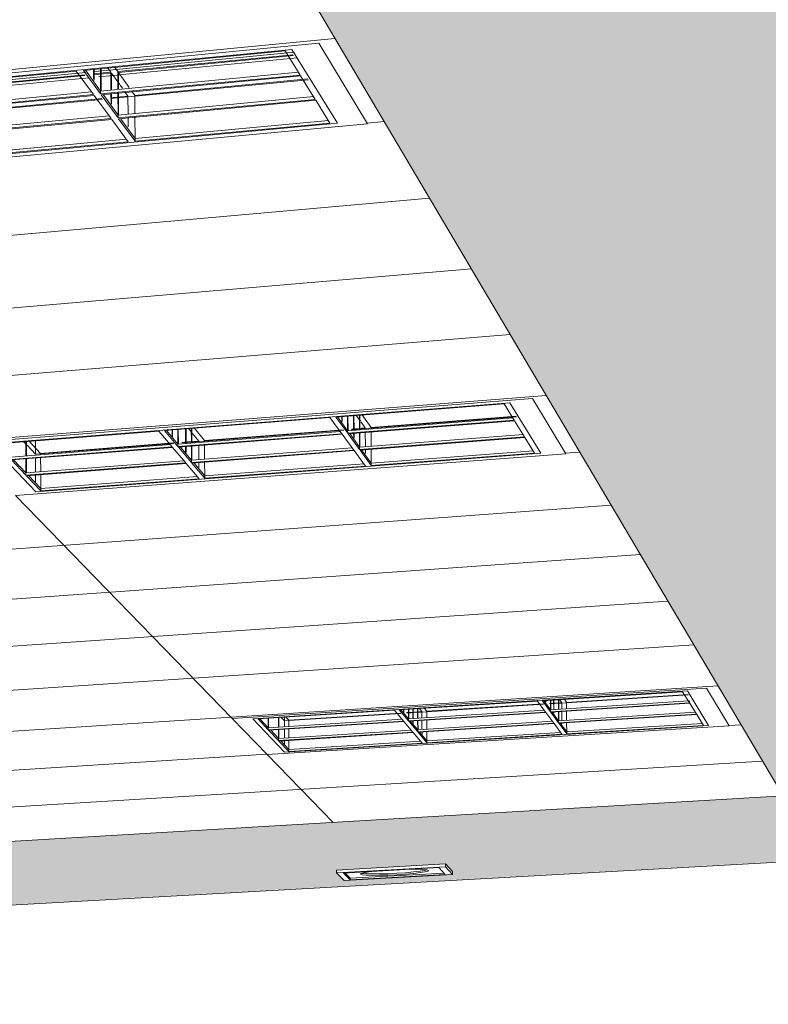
# Model space of a CAD drawing. Header units: metres. Extents: x -32 to 90, y -28 to 32.
# Tile 144 of 148: x 90.08933 to 90.09146, y 1.78022 to 1.78302. Entities that reach past the tile are written whole.
import ezdxf

# ---------------------------------------------------------------- set-up
doc = ezdxf.new("R2010")
doc.units = ezdxf.units.M
for name, color, linetype, lineweight in [('A-CLNG', 13, 'Continuous', 18), ('A-CLNG-PATT', 13, 'Continuous', 35), ('E-LITE-EQPM', 33, 'Continuous', 18)]:
    doc.layers.add(name, color=color, linetype=linetype, lineweight=lineweight)

# ---------------------------------------------------------------- blocks, each defined once
blk = doc.blocks.new('FP_62-3-RESTAURANTE- ÁREA DE REFEIÇÃO AMPLIADA')
at = {"layer": 'A-CLNG-PATT', "lineweight": 18}
for p, q in [((3.3265837, 1.7818587), (3.338039, 1.7829675)), ((3.3381304, 1.7827266), (3.3381789, 1.7827311)), ((3.3275488, 1.7815591), (3.3383076, 1.7825134)), ((3.3279858, 1.7814235), (3.3384265, 1.7823124)), ((3.3283961, 1.7812962), (3.3385367, 1.7821262)), ((3.3287821, 1.7811764), (3.338639, 1.7819532)), ((3.3386937, 1.781789), (3.3387343, 1.7817921)), ((3.3371311, 1.7816687), (3.3377466, 1.7810351)), ((3.3294892, 1.7809569), (3.3388233, 1.7816417)), ((3.3298139, 1.7808562), (3.3389066, 1.7815009)), ((3.3301214, 1.7807607), (3.3389847, 1.7813688)), ((3.330413, 1.7806702), (3.3390581, 1.7812448)), ((3.3306899, 1.7805843), (3.3391272, 1.781128)), ((3.3391584, 1.7810157), (3.3391923, 1.7810178)), ((3.3309533, 1.7805026), (3.3378451, 1.7809336)), ((3.331204, 1.7804247), (3.3392539, 1.7809138)), ((3.3378461, 1.7809326), (3.3380334, 1.7807398))]:
    blk.add_line(p, q, dxfattribs=at)

msp = doc.modelspace()

# ---------------------------------------------------------------- hatches: boundary and pattern name
at = {"layer": 'A-CLNG-PATT'}
h = msp.add_hatch(color=256, dxfattribs=at)
h.paths.add_polyline_path([(90.0762221, 1.7791209), (90.0762152, 1.7792668), (90.076169, 1.7792688), (90.0761683, 1.7792696), (90.076177, 1.7792713), (90.0762167, 1.7792737), (90.0762161, 1.7792897), (90.0760226, 1.7792809), (90.0760282, 1.7791588), (90.0760849, 1.779156), (90.076085, 1.7791536), (90.0760274, 1.7791448), (90.0760294, 1.7791229), (90.0762141, 1.779121)], flags=0)
h.paths.add_polyline_path([(90.076026, 1.7791229), (90.0760232, 1.7791448), (90.0759953, 1.7791448), (90.0759973, 1.7791232), (90.0760259, 1.7791229)], flags=0)
h.paths.add_polyline_path([(90.0759939, 1.7791232), (90.0759916, 1.7791453), (90.0759636, 1.7791448), (90.0759657, 1.7791235), (90.0759938, 1.7791232)], flags=0)
h.paths.add_polyline_path([(90.0759622, 1.7791235), (90.07596, 1.7791457), (90.0759439, 1.7791448), (90.0759407, 1.7791237), (90.0759621, 1.7791235)], flags=0)
h.paths.add_polyline_path([(90.075936, 1.7791238), (90.0759399, 1.779146), (90.0758894, 1.7791471), (90.0758893, 1.7791511), (90.0759445, 1.7791599), (90.0759587, 1.7792257), (90.0759556, 1.7792779), (90.0753749, 1.7792516), (90.0753799, 1.7791294), (90.0759332, 1.7791238)], flags=0)
h.paths.add_polyline_path([(90.0753766, 1.7791294), (90.0753714, 1.7792515), (90.0753404, 1.7792501), (90.0753453, 1.7791297), (90.0753765, 1.7791294)], flags=0)
h.paths.add_polyline_path([(90.075342, 1.7791298), (90.0753369, 1.7792499), (90.075309, 1.7792487), (90.0753138, 1.7791301), (90.0753419, 1.7791298)], flags=0)
h.paths.add_polyline_path([(90.0753105, 1.7791301), (90.0753055, 1.7792485), (90.0752922, 1.7792458), (90.0752695, 1.7791494), (90.075268, 1.7791305), (90.0753104, 1.7791301)], flags=0)
h.paths.add_polyline_path([(90.0752626, 1.7791306), (90.0752809, 1.7792134), (90.0752881, 1.7792477), (90.0742851, 1.7792026), (90.0738276, 1.7792487), (90.0738313, 1.7791752), (90.0738717, 1.7791812), (90.0740043, 1.7791783), (90.0740033, 1.7791747), (90.0739431, 1.779166), (90.0738296, 1.7791659), (90.0738309, 1.779145), (90.075261, 1.7791306)], flags=0)
h.paths.add_polyline_path([(90.0738277, 1.779145), (90.0738258, 1.7791676), (90.0738143, 1.7791685), (90.0738147, 1.7791724), (90.073827, 1.7791764), (90.0738239, 1.7792491), (90.0737868, 1.7792529), (90.0737901, 1.7791454), (90.0738275, 1.779145)], flags=0)
h.paths.add_polyline_path([(90.0737869, 1.7791454), (90.0737831, 1.7792532), (90.073756, 1.779256), (90.0737594, 1.7791457), (90.0737867, 1.7791454)], flags=0)
h.paths.add_polyline_path([(90.0737562, 1.7791457), (90.0737524, 1.7792563), (90.073693, 1.779262), (90.0736828, 1.7791937), (90.0736814, 1.7791465), (90.0737561, 1.7791457)], flags=0)
h.paths.add_polyline_path([(90.073676, 1.7791466), (90.0736763, 1.7791623), (90.0736795, 1.7791959), (90.0736873, 1.7792629), (90.0733454, 1.7792974), (90.0733485, 1.7791498), (90.0736759, 1.7791466)], flags=0)
h.paths.add_polyline_path([(90.0760216, 1.7791504), (90.076025, 1.7791526), (90.0760235, 1.7791532), (90.0760224, 1.779151), (90.0760217, 1.7791505)], flags=0)
h.paths.add_polyline_path([(90.0759576, 1.7791508), (90.0759563, 1.779152), (90.0759553, 1.7791508)], flags=0)
h.paths.add_polyline_path([(90.0760271, 1.7791512), (90.0760302, 1.7791537), (90.0760271, 1.7791517), (90.0760271, 1.7791514)], flags=0)
h.paths.add_polyline_path([(90.0759423, 1.7791512), (90.0759408, 1.7791526), (90.0759415, 1.7791514)], flags=0)
h.paths.add_polyline_path([(90.0749931, 1.7791553), (90.0748575, 1.7791576), (90.0748574, 1.7791616), (90.0749257, 1.7791704), (90.0750503, 1.7791667), (90.0750492, 1.779164), (90.0749966, 1.7791559)], flags=0)
h.paths.add_polyline_path([(90.0760248, 1.7791589), (90.0760192, 1.7792808), (90.0759906, 1.7792795), (90.0759961, 1.7791593), (90.0760247, 1.7791589)], flags=0)
h.paths.add_polyline_path([(90.0759926, 1.7791593), (90.0759872, 1.7792793), (90.0759755, 1.7792777), (90.0759614, 1.7792085), (90.0759645, 1.7791597), (90.0759926, 1.7791593)], flags=0)
h.paths.add_polyline_path([(90.0759475, 1.7791595), (90.075961, 1.7791599), (90.0759581, 1.7792032), (90.0759476, 1.7791599)], flags=0)
h.paths.add_polyline_path([(90.0749255, 1.7791613), (90.0749244, 1.7791625), (90.0749193, 1.7791614)], flags=0)
h.paths.add_polyline_path([(90.0739382, 1.7791717), (90.0739526, 1.7791749), (90.0739462, 1.7791744), (90.0739462, 1.7791744), (90.0739382, 1.7791717)], flags=0)
h.paths.add_polyline_path([(90.0738735, 1.7791721), (90.0738719, 1.7791736), (90.0738719, 1.7791721)], flags=0)
h.paths.add_polyline_path([(90.0687592, 1.7792012), (90.0702179, 1.7792768), (90.0702158, 1.7793274), (90.0690687, 1.7792664), (90.062775, 1.7797824), (90.0627724, 1.7797007), (90.0682171, 1.7792687), (90.0681843, 1.7792664), (90.0680632, 1.7792086), (90.0686687, 1.7792022)], flags=0)
h.paths.add_polyline_path([(90.0742928, 1.7792027), (90.0742928, 1.7792027), (90.0746553, 1.7792157)], flags=0)
h.paths.add_polyline_path([(90.0759608, 1.7792271), (90.0759728, 1.7792787), (90.0759591, 1.7792781), (90.0759605, 1.7792345)], flags=0)
h.paths.add_polyline_path([(90.0676226, 1.7841767), (90.0676291, 1.7841745), (90.0676592, 1.784164), (90.0676152, 1.7841555), (90.0676218, 1.7841745)], flags=0)
h.paths.add_polyline_path([(90.0670461, 1.7820176), (90.0670217, 1.782024), (90.0670499, 1.7820277), (90.0670465, 1.7820187)], flags=0)
h.paths.add_polyline_path([(90.0738675, 1.7807944), (90.0738561, 1.7807979), (90.0738811, 1.7808), (90.0738689, 1.780795)], flags=0)
h.paths.add_polyline_path([(90.0806436, 1.7807081), (90.0806545, 1.7807052), (90.0806375, 1.7807061), (90.0806434, 1.780708)], flags=0)
h.paths.add_polyline_path([(90.0784705, 1.7797032), (90.0796536, 1.7797645), (90.079651, 1.7798138), (90.0796012, 1.779813), (90.0795392, 1.7798257), (90.0795389, 1.7798303), (90.0796497, 1.779837), (90.0796394, 1.7800317), (90.079549, 1.7800497), (90.0811108, 1.78014), (90.0814357, 1.780065), (90.0944181, 1.7807934), (90.0944041, 1.7809086), (90.0930034, 1.7808276), (90.0930354, 1.7808263), (90.0929389, 1.7808208), (90.0929093, 1.7809789), (90.0930028, 1.7808276), (90.091475, 1.7898605), (90.0861505, 1.7898605), (90.091501, 1.7808153), (90.0836317, 1.7803506), (90.0529891, 1.7898605), (90.0492314, 1.7898605), (90.0487053, 1.7845891), (90.0579768, 1.7830747), (90.0580085, 1.7836382), (90.0530206, 1.7845326), (90.0589096, 1.7864978), (90.0676226, 1.7841767), (90.0628847, 1.7832761), (90.0628533, 1.7822781), (90.0702076, 1.7810769), (90.0702041, 1.7814513), (90.0670461, 1.7820176), (90.0728379, 1.7827874), (90.0763095, 1.7818626), (90.0732972, 1.7815548), (90.0733183, 1.7805688), (90.0761872, 1.7801002), (90.0761767, 1.780396), (90.0761138, 1.7803916), (90.0738746, 1.780795), (90.078787, 1.7812026), (90.0806434, 1.780708), (90.0784306, 1.7805535), (90.0784695, 1.7797236)], flags=0)
h.paths.add_polyline_path([(90.0796104, 1.7798228), (90.0796083, 1.7798255), (90.0796084, 1.7798235), (90.0796104, 1.7798228)], flags=0)
h.paths.add_polyline_path([(90.0790449, 1.7799146), (90.0789694, 1.7799284), (90.0789691, 1.7799347), (90.0791778, 1.7799443), (90.0792441, 1.7799319), (90.0792444, 1.7799257), (90.0790526, 1.779915)], flags=0)
h.paths.add_polyline_path([(90.0790444, 1.7799267), (90.0790421, 1.7799296), (90.0790416, 1.7799276), (90.0790444, 1.7799267)], flags=0)
h.paths.add_polyline_path([(90.0791676, 1.7799296), (90.0791726, 1.7799326), (90.0791674, 1.7799321), (90.0791675, 1.7799298)], flags=0)
h.paths.add_polyline_path([(90.0578091, 1.7800944), (90.0578144, 1.7801891), (90.0483437, 1.7809655), (90.0483318, 1.7808462), (90.0577906, 1.7800959)], flags=0)
h.paths.add_polyline_path([(90.081795, 1.7800995), (90.0817295, 1.7801152), (90.081729, 1.7801219), (90.0819568, 1.7801345), (90.0820203, 1.7801188), (90.0820207, 1.7801121), (90.081805, 1.7801)], flags=0)
h.paths.add_polyline_path([(90.0818044, 1.780113), (90.0818022, 1.780115), (90.081803, 1.7801137), (90.0818043, 1.7801131)], flags=0)
h.paths.add_polyline_path([(90.0819464, 1.780118), (90.0819463, 1.7801207), (90.0819463, 1.7801184), (90.0819463, 1.7801181)], flags=0)
h.paths.add_polyline_path([(90.0830324, 1.780169), (90.0829722, 1.7801871), (90.0829719, 1.7801925), (90.0832099, 1.780206), (90.0832689, 1.7801892), (90.0832694, 1.7801824), (90.0830435, 1.7801697)], flags=0)
h.paths.add_polyline_path([(90.0830466, 1.7801832), (90.0830443, 1.7801847), (90.0830463, 1.7801834), (90.0830466, 1.7801832)], flags=0)
h.paths.add_polyline_path([(90.0831943, 1.7801884), (90.0831958, 1.7801911), (90.0831942, 1.7801901), (90.0831943, 1.7801885)], flags=0)
h.paths.add_polyline_path([(90.0843319, 1.7802421), (90.0842778, 1.780261), (90.0842774, 1.7802666), (90.0845276, 1.7802808), (90.0845804, 1.7802631), (90.0845809, 1.7802561), (90.0843442, 1.7802428)], flags=0)
h.paths.add_polyline_path([(90.0845052, 1.7802624), (90.0845073, 1.7802658), (90.084505, 1.7802641), (90.0845052, 1.7802625)], flags=0)
h.paths.add_polyline_path([(90.0793279, 1.7802769), (90.0792436, 1.7802968), (90.0792433, 1.7803019), (90.0794724, 1.7803164), (90.0795557, 1.7802984), (90.079556, 1.7802913), (90.0793369, 1.7802775)], flags=0)
h.paths.add_polyline_path([(90.0793284, 1.7802921), (90.0793281, 1.780295), (90.0793249, 1.7802933), (90.0793284, 1.7802921)], flags=0)
h.paths.add_polyline_path([(90.0856983, 1.780319), (90.0856509, 1.7803388), (90.0856505, 1.7803445), (90.0859138, 1.7803594), (90.0859598, 1.7803391), (90.0859603, 1.7803337), (90.0857118, 1.7803197)], flags=0)
h.paths.add_polyline_path([(90.0858839, 1.7803402), (90.0858877, 1.7803437), (90.0858836, 1.7803433), (90.0858838, 1.7803403)], flags=0)
h.paths.add_polyline_path([(90.0761229, 1.780389), (90.0761138, 1.7803916), (90.0761298, 1.7803894)], flags=0)
h.paths.add_polyline_path([(90.08117, 1.7803926), (90.0810937, 1.780414), (90.0810934, 1.7804192), (90.0813406, 1.7804349), (90.0814157, 1.780414), (90.081416, 1.7804081), (90.0811807, 1.7803933)], flags=0)
h.paths.add_polyline_path([(90.0871368, 1.7803999), (90.087097, 1.7804207), (90.0870965, 1.7804266), (90.0873746, 1.780442), (90.0874122, 1.7804228), (90.0874129, 1.7804154), (90.0871516, 1.7804007)], flags=0)
h.paths.add_polyline_path([(90.0811779, 1.7804088), (90.0811757, 1.7804119), (90.0811758, 1.7804098), (90.0811779, 1.7804088)], flags=0)
h.paths.add_polyline_path([(90.0886533, 1.7804851), (90.088622, 1.7805071), (90.0886214, 1.7805131), (90.0889143, 1.7805297), (90.0889438, 1.7805091), (90.0889446, 1.7805015), (90.0886696, 1.7804861)], flags=0)
h.paths.add_polyline_path([(90.0902544, 1.7805752), (90.0902324, 1.7805995), (90.0902319, 1.7806045), (90.0905415, 1.780622), (90.0905613, 1.7806003), (90.0905622, 1.7805925), (90.0902723, 1.7805762)], flags=0)
h.paths.add_polyline_path([(90.0919473, 1.7806704), (90.091936, 1.7806949), (90.0919353, 1.7807012), (90.0922637, 1.7807182), (90.092273, 1.7806887), (90.091967, 1.7806715)], flags=0)
h.paths.add_polyline_path([(90.0920066, 1.7806875), (90.0920046, 1.780691), (90.0920028, 1.780689), (90.0920066, 1.7806875)], flags=0)
h.paths.add_polyline_path([(90.0922038, 1.7806987), (90.092206, 1.7807009), (90.0922036, 1.7807004), (90.0922037, 1.7806992)], flags=0)
h.paths.add_polyline_path([(90.0937401, 1.7807712), (90.0937395, 1.780792), (90.0937413, 1.7808037), (90.0940877, 1.7808228), (90.0940876, 1.7808068), (90.0940854, 1.7807906), (90.0937438, 1.7807714)], flags=0)
h.paths.add_polyline_path([(90.0938083, 1.7807893), (90.0938061, 1.7807918), (90.0938049, 1.7807909), (90.0938082, 1.7807893)], flags=0)
h.paths.add_polyline_path([(90.0940173, 1.7808011), (90.0940193, 1.7808042), (90.094017, 1.7808039), (90.0940172, 1.7808018)], flags=0)
h.paths.add_polyline_path([(90.078787, 1.7812026), (90.0787358, 1.7812033), (90.0787729, 1.7812064)], flags=0)
h.paths.add_polyline_path([(90.0748652, 1.7812214), (90.0747199, 1.7812522), (90.0747197, 1.7812615), (90.074993, 1.7812867), (90.075137, 1.7812555), (90.0751373, 1.7812462), (90.0748688, 1.7812218)], flags=0)
h.paths.add_polyline_path([(90.0748347, 1.7812488), (90.0748326, 1.7812522), (90.0748332, 1.7812507), (90.0748347, 1.7812488)], flags=0)
h.paths.add_polyline_path([(90.0737543, 1.7812822), (90.0737543, 1.7812822), (90.0742408, 1.7812822)], flags=0)
h.paths.add_polyline_path([(90.0770854, 1.7814232), (90.0769508, 1.7814572), (90.0769504, 1.7814669), (90.0772525, 1.7814947), (90.0773856, 1.7814603), (90.077386, 1.7814505), (90.0770958, 1.7814241)], flags=0)
h.paths.add_polyline_path([(90.0762871, 1.7818532), (90.0763097, 1.7818626), (90.0763231, 1.7818568), (90.0762875, 1.7818532)], flags=0)
h.paths.add_polyline_path([(90.0649699, 1.7824747), (90.064677, 1.7825281), (90.0646773, 1.7825403), (90.0649563, 1.782584), (90.0652476, 1.7825298), (90.0652474, 1.7825176), (90.0650085, 1.7824807)], flags=0)
h.paths.add_polyline_path([(90.0728379, 1.7827874), (90.0727766, 1.7827904), (90.0728042, 1.782794)], flags=0)
h.paths.add_polyline_path([(90.0672662, 1.7828298), (90.0669783, 1.7828907), (90.0669784, 1.7829037), (90.0672992, 1.7829532), (90.067583, 1.7828917), (90.0675829, 1.7828787), (90.067268, 1.78283)], flags=0)
h.paths.add_polyline_path([(90.0698977, 1.7832366), (90.0696194, 1.7833069), (90.0696194, 1.7833208), (90.0699859, 1.7833787), (90.0702223, 1.7833184), (90.0702223, 1.7833174), (90.0702625, 1.783307), (90.070262, 1.783293), (90.0699032, 1.7832375)], flags=0)

# ---------------------------------------------------------------- linework, layer by layer
at = {"layer": 'A-CLNG', "lineweight": 9}
for p, q in [((90.0861505, 1.7898605), (90.091501, 1.7808153)), ((90.0882526, 1.7827677), (90.0901824, 1.7829542)), ((90.0901824, 1.7829542), (90.0903205, 1.7827244)), ((90.0903205, 1.7827244), (90.0884617, 1.7825524)), ((90.0891758, 1.7818172), (90.0907893, 1.7819442)), ((90.0907893, 1.7819442), (90.0908835, 1.7817875)), ((90.0908835, 1.7817875), (90.08932, 1.7816687)), ((90.0899354, 1.7810351), (90.0912834, 1.7811218)), ((90.0912834, 1.7811218), (90.0913479, 1.7810147)), ((90.090035, 1.7809326), (90.0899354, 1.7810351)), ((90.0913479, 1.7810147), (90.090035, 1.7809326)), ((90.091501, 1.7808153), (90.0836318, 1.7803506)), ((90.0814357, 1.780065), (90.0944184, 1.7807914))]:
    msp.add_line(p, q, dxfattribs=at)
at = {"layer": 'E-LITE-EQPM', "lineweight": 9}
for p, q in [((90.0901824, 1.7829542), (90.0882526, 1.7827677)), ((90.0903205, 1.7827244), (90.0901824, 1.7829542)), ((90.0901056, 1.7829362), (90.0883394, 1.7827658)), ((90.0883394, 1.7827658), (90.0901056, 1.7829362)), ((90.0901056, 1.7829362), (90.0883394, 1.7827658)), ((90.0895134, 1.7828765), (90.0900864, 1.7829318)), ((90.0901134, 1.782928), (90.0896154, 1.7828801)), ((90.0900864, 1.7829318), (90.0901289, 1.7828633)), ((90.090235, 1.7827262), (90.0901056, 1.7829362)), ((90.0901056, 1.7829362), (90.090235, 1.7827262)), ((90.090235, 1.7827262), (90.0901056, 1.7829362)), ((90.0896111, 1.7828732), (90.0901084, 1.7829211)), ((90.0901099, 1.7829187), (90.0896128, 1.7828709)), ((90.0896246, 1.7828647), (90.0901212, 1.7829124)), ((90.0889315, 1.7828204), (90.0894931, 1.7828745)), ((90.0895202, 1.7828709), (90.0890457, 1.7828252)), ((90.0894931, 1.7828745), (90.0895422, 1.7828075)), ((90.0895622, 1.7828094), (90.0895134, 1.7828765)), ((90.0895189, 1.7828773), (90.0895622, 1.7828177)), ((90.0895622, 1.7828177), (90.0895189, 1.7828773)), ((90.089541, 1.7828665), (90.0895491, 1.7828673)), ((90.0895419, 1.7828806), (90.089542, 1.7828511)), ((90.0895438, 1.7828487), (90.0895436, 1.7828808)), ((90.0895563, 1.7828744), (90.0895452, 1.7828733)), ((90.0895491, 1.7828673), (90.0895692, 1.7828692)), ((90.0895764, 1.7828763), (90.0895563, 1.7828744)), ((90.0895619, 1.7828827), (90.0895622, 1.7828177)), ((90.0895622, 1.7828177), (90.0901248, 1.7828713)), ((90.0901248, 1.7828713), (90.0895622, 1.7828177)), ((90.0895639, 1.7828182), (90.0895637, 1.7828829)), ((90.0895706, 1.7828694), (90.0895913, 1.7828713)), ((90.0895916, 1.7828688), (90.0895709, 1.7828669)), ((90.0896154, 1.7828801), (90.0895778, 1.7828765)), ((90.0895913, 1.7828713), (90.0895812, 1.7828855)), ((90.0895913, 1.7828713), (90.0895915, 1.7828217)), ((90.0896163, 1.7828364), (90.089593, 1.782869)), ((90.0895932, 1.7828219), (90.089593, 1.782869)), ((90.089601, 1.7828875), (90.0896111, 1.7828732)), ((90.0896111, 1.7828732), (90.0896113, 1.7828236)), ((90.0896128, 1.7828709), (90.0896437, 1.7828275)), ((90.089613, 1.7828238), (90.0896128, 1.7828709)), ((90.0890422, 1.7828185), (90.089516, 1.7828641)), ((90.0895177, 1.7828617), (90.0890441, 1.7828162)), ((90.0890563, 1.7828101), (90.0895295, 1.7828556)), ((90.0895494, 1.7828648), (90.089544, 1.7828643)), ((90.0895694, 1.7828667), (90.0895494, 1.7828648)), ((90.0895564, 1.7828582), (90.0895764, 1.7828601)), ((90.0901289, 1.7828633), (90.0895622, 1.7828094)), ((90.089564, 1.782807), (90.0901304, 1.7828609)), ((90.0895779, 1.7828602), (90.0895986, 1.7828622)), ((90.0895986, 1.7828622), (90.0896184, 1.7828641)), ((90.0896198, 1.7828643), (90.0896246, 1.7828647)), ((90.0901524, 1.7828498), (90.08964, 1.7828011)), ((90.0896594, 1.7828054), (90.090151, 1.7828521)), ((90.0901304, 1.7828609), (90.0901718, 1.7827941)), ((90.0889867, 1.7827628), (90.0895366, 1.7828153)), ((90.0895366, 1.7828153), (90.0889867, 1.7827628)), ((90.0895622, 1.7828177), (90.0895622, 1.7828094)), ((90.0895934, 1.7827804), (90.0895932, 1.782811)), ((90.0896114, 1.7828127), (90.0896116, 1.7827497)), ((90.0896133, 1.7827499), (90.089613, 1.7828129)), ((90.089624, 1.7828256), (90.0896175, 1.7828347)), ((90.0896398, 1.7828036), (90.0896312, 1.7828155)), ((90.0896509, 1.7828174), (90.0896594, 1.7828054)), ((90.0895422, 1.7828075), (90.0889868, 1.7827546)), ((90.0889887, 1.7827523), (90.0895439, 1.7828051)), ((90.089567, 1.7827942), (90.0890778, 1.7827478)), ((90.0890967, 1.782752), (90.0895653, 1.7827965)), ((90.0895439, 1.7828051), (90.0895919, 1.7827396)), ((90.0896117, 1.7827415), (90.089564, 1.782807)), ((90.0895695, 1.7828077), (90.0896116, 1.7827497)), ((90.0896116, 1.7827497), (90.0895695, 1.7828077)), ((90.08959, 1.7827988), (90.0895986, 1.7827997)), ((90.0895916, 1.7828108), (90.0895917, 1.7827827)), ((90.0895989, 1.7827972), (90.0895917, 1.7827965)), ((90.0895986, 1.7827997), (90.0896184, 1.7828015)), ((90.0896187, 1.7827991), (90.0895989, 1.7827972)), ((90.0896116, 1.7827497), (90.0901678, 1.7828021)), ((90.0901678, 1.7828021), (90.0896116, 1.7827497)), ((90.0901718, 1.7827941), (90.0896117, 1.7827415)), ((90.0896133, 1.7827392), (90.0901732, 1.7827918)), ((90.0896199, 1.7828017), (90.0896398, 1.7828036)), ((90.08964, 1.7828011), (90.0896201, 1.7827992)), ((90.0896398, 1.7828036), (90.08964, 1.7827535)), ((90.0896594, 1.7828054), (90.0896596, 1.7827554)), ((90.0901732, 1.7827918), (90.0902136, 1.7827266)), ((90.0890426, 1.7826962), (90.0895871, 1.7827474)), ((90.0895871, 1.7827474), (90.0890426, 1.7826962)), ((90.0895919, 1.7827396), (90.0890427, 1.782688)), ((90.0890446, 1.7826858), (90.0895936, 1.7827373)), ((90.0895936, 1.7827373), (90.0896403, 1.7826734)), ((90.0896116, 1.7827497), (90.0896117, 1.7827415)), ((90.0896599, 1.7826753), (90.0896133, 1.7827392)), ((90.0896199, 1.7827383), (90.0896599, 1.7826834)), ((90.0896599, 1.7826834), (90.0896199, 1.7827383)), ((90.08964, 1.7827429), (90.0896401, 1.782716)), ((90.0896596, 1.7827448), (90.0896599, 1.7826834)), ((90.0896599, 1.7826834), (90.0902097, 1.7827345)), ((90.0902097, 1.7827345), (90.0896599, 1.7826834)), ((90.0884617, 1.7825524), (90.0903205, 1.7827244)), ((90.0885285, 1.782568), (90.090235, 1.7827262)), ((90.090235, 1.7827262), (90.0885285, 1.782568)), ((90.0885285, 1.782568), (90.090235, 1.7827262)), ((90.0902136, 1.7827266), (90.0896599, 1.7826753)), ((90.0890972, 1.7826311), (90.0896356, 1.7826811)), ((90.0896356, 1.7826811), (90.0890972, 1.7826311)), ((90.0896403, 1.7826734), (90.0890972, 1.7826231)), ((90.0896599, 1.7826834), (90.0896599, 1.7826753)), ((90.0907893, 1.7819442), (90.0891758, 1.7818172)), ((90.0908835, 1.7817875), (90.0907893, 1.7819442)), ((90.0907244, 1.781932), (90.0892474, 1.7818159)), ((90.0892474, 1.7818159), (90.0907244, 1.781932)), ((90.0907244, 1.781932), (90.0892474, 1.7818159)), ((90.0902306, 1.7818915), (90.0907083, 1.781929)), ((90.0907083, 1.781929), (90.0907371, 1.7818825)), ((90.0908128, 1.7817887), (90.0907244, 1.781932)), ((90.0907244, 1.781932), (90.0908128, 1.7817887)), ((90.0908128, 1.7817887), (90.0907244, 1.781932)), ((90.089744, 1.7818532), (90.0902137, 1.7818901)), ((90.0902137, 1.7818901), (90.0902472, 1.7818444)), ((90.090264, 1.7818457), (90.0902306, 1.7818915)), ((90.0902353, 1.781892), (90.0902639, 1.7818526)), ((90.0902639, 1.7818526), (90.0902353, 1.781892)), ((90.090247, 1.7818935), (90.0902471, 1.7818804)), ((90.0902483, 1.7818788), (90.0902482, 1.7818936)), ((90.0902638, 1.7818949), (90.0902639, 1.7818526)), ((90.0902639, 1.7818526), (90.0907338, 1.7818892)), ((90.0907338, 1.7818892), (90.0902639, 1.7818526)), ((90.0902651, 1.7818529), (90.0902649, 1.781895)), ((90.0902808, 1.7818957), (90.090281, 1.7818546)), ((90.0902821, 1.7818547), (90.0902819, 1.781897)), ((90.0903004, 1.7818797), (90.0902875, 1.7818976)), ((90.0902974, 1.7818983), (90.0902976, 1.7818559)), ((90.0902987, 1.781856), (90.0902985, 1.7818984)), ((90.0903041, 1.781899), (90.0903305, 1.7818618)), ((90.0907436, 1.7818923), (90.0903142, 1.7818588)), ((90.0903305, 1.7818618), (90.0907427, 1.7818939)), ((90.0898222, 1.7818467), (90.0898113, 1.78186)), ((90.08982, 1.7818187), (90.0898198, 1.7818605)), ((90.0898213, 1.7818188), (90.0898211, 1.7818606)), ((90.0898276, 1.7818612), (90.0898574, 1.7818249)), ((90.0907371, 1.7818825), (90.090264, 1.7818457)), ((90.0902652, 1.7818441), (90.0907381, 1.7818808)), ((90.0903104, 1.7818656), (90.0903015, 1.7818781)), ((90.0903034, 1.7818597), (90.0903122, 1.7818603)), ((90.0903141, 1.7818605), (90.0903107, 1.7818651)), ((90.0903141, 1.7818605), (90.0903141, 1.7818578)), ((90.0903305, 1.7818618), (90.0903305, 1.7818591)), ((90.0907381, 1.7818808), (90.0907664, 1.7818353)), ((90.0892653, 1.7818156), (90.0897273, 1.7818519)), ((90.0897273, 1.7818519), (90.0897653, 1.7818069)), ((90.0897818, 1.7818082), (90.089744, 1.7818532)), ((90.0897493, 1.7818537), (90.0897818, 1.7818151)), ((90.0897818, 1.7818151), (90.0897493, 1.7818537)), ((90.0897651, 1.7818555), (90.0897652, 1.7818382)), ((90.0897665, 1.7818366), (90.0897664, 1.7818557)), ((90.0897818, 1.7818151), (90.0897816, 1.7818568)), ((90.0897818, 1.7818151), (90.0902432, 1.781851)), ((90.0902432, 1.781851), (90.0897818, 1.7818151)), ((90.0902472, 1.7818444), (90.0897818, 1.7818082)), ((90.0897831, 1.7818152), (90.0897829, 1.781857)), ((90.0897831, 1.7818066), (90.0902484, 1.7818428)), ((90.0898035, 1.7818592), (90.0898036, 1.7818174)), ((90.0898049, 1.7818175), (90.0898048, 1.7818593)), ((90.0898412, 1.7818236), (90.0898235, 1.7818451)), ((90.0898574, 1.7818249), (90.0902515, 1.7818556)), ((90.0902527, 1.781854), (90.0898576, 1.7818233)), ((90.0902484, 1.7818428), (90.0902812, 1.781798)), ((90.0902639, 1.7818526), (90.090264, 1.7818457)), ((90.0902978, 1.7817992), (90.0902652, 1.7818441)), ((90.0902698, 1.7818445), (90.0902978, 1.7818061)), ((90.0902978, 1.7818061), (90.0902698, 1.7818445)), ((90.0902748, 1.7818574), (90.0902859, 1.7818583)), ((90.090286, 1.7818566), (90.090275, 1.7818558)), ((90.090281, 1.7818459), (90.0902811, 1.7818336)), ((90.0902822, 1.7818321), (90.0902822, 1.7818461)), ((90.0903026, 1.7818579), (90.090286, 1.7818566)), ((90.0902861, 1.7818583), (90.0903025, 1.7818596)), ((90.0902976, 1.7818472), (90.0902978, 1.7818061)), ((90.0902978, 1.7818061), (90.0907631, 1.7818419)), ((90.0907631, 1.7818419), (90.0902978, 1.7818061)), ((90.0907664, 1.7818353), (90.0902978, 1.7817992)), ((90.0902989, 1.7818062), (90.0902988, 1.7818473)), ((90.090299, 1.7817977), (90.0907674, 1.7818337)), ((90.0903126, 1.7818587), (90.0903036, 1.781858)), ((90.0903141, 1.7818492), (90.0903143, 1.781808)), ((90.0903306, 1.7818504), (90.0903307, 1.7818092)), ((90.0907674, 1.7818337), (90.0907951, 1.781789)), ((90.0892474, 1.7818159), (90.0893777, 1.7816796)), ((90.0893777, 1.7816796), (90.0892474, 1.7818159)), ((90.0892474, 1.7818159), (90.0893777, 1.7816796)), ((90.0893074, 1.7817781), (90.0897606, 1.7818134)), ((90.0897606, 1.7818134), (90.0893074, 1.7817781)), ((90.0897653, 1.7818069), (90.0893074, 1.7817713)), ((90.0893089, 1.7817698), (90.0897667, 1.7818053)), ((90.0893519, 1.7818131), (90.0893433, 1.7818223)), ((90.08935, 1.7817821), (90.0893499, 1.7818236)), ((90.0893515, 1.7817822), (90.0893513, 1.7818237)), ((90.0893773, 1.7817858), (90.0893533, 1.7818115)), ((90.0893585, 1.7818244), (90.0893918, 1.7817886)), ((90.0893771, 1.7818264), (90.0893772, 1.7818068)), ((90.0893772, 1.7818068), (90.0893773, 1.7817849)), ((90.0893918, 1.7817886), (90.0897684, 1.781818)), ((90.0897697, 1.7818164), (90.0893919, 1.781787)), ((90.0897667, 1.7818053), (90.0898039, 1.7817613)), ((90.0897818, 1.7818082), (90.0897818, 1.7818151)), ((90.0898202, 1.7817625), (90.0897831, 1.7818066)), ((90.0897884, 1.7818071), (90.0898202, 1.7817693)), ((90.0898202, 1.7817693), (90.0897884, 1.7818071)), ((90.0897925, 1.7818198), (90.0898084, 1.7818211)), ((90.0898085, 1.7818194), (90.0897927, 1.7818182)), ((90.0898037, 1.7818088), (90.0898037, 1.7817922)), ((90.0898051, 1.7817906), (90.089805, 1.781809)), ((90.0898084, 1.7818211), (90.0898245, 1.7818223)), ((90.0898247, 1.7818207), (90.0898085, 1.7818194)), ((90.0898202, 1.7817693), (90.08982, 1.7818101)), ((90.0898202, 1.7817693), (90.0902772, 1.7818045)), ((90.0902772, 1.7818045), (90.0898202, 1.7817693)), ((90.0898215, 1.7817697), (90.0898213, 1.7818102)), ((90.0898258, 1.7818224), (90.0898412, 1.7818236)), ((90.0898414, 1.781822), (90.089826, 1.7818208)), ((90.0898412, 1.7818236), (90.0898412, 1.781821)), ((90.0898413, 1.7818124), (90.0898414, 1.7817715)), ((90.0898566, 1.7818232), (90.0898414, 1.781822)), ((90.0898574, 1.7818222), (90.0898574, 1.7818249)), ((90.0898576, 1.7817728), (90.0898574, 1.7818137)), ((90.0902978, 1.7818061), (90.0902978, 1.7817992)), ((90.08932, 1.7816687), (90.0908835, 1.7817875)), ((90.0893908, 1.7817869), (90.0893773, 1.7817858)), ((90.0893773, 1.7817766), (90.0893775, 1.7817358)), ((90.0893773, 1.7817766), (90.0893775, 1.7817358)), ((90.0893777, 1.7816796), (90.0908128, 1.7817887)), ((90.0908128, 1.7817887), (90.0893777, 1.7816796)), ((90.0893777, 1.7816796), (90.0908128, 1.7817887)), ((90.0893918, 1.781786), (90.0893918, 1.7817886)), ((90.089392, 1.7817369), (90.0893918, 1.7817777)), ((90.0902812, 1.781798), (90.0898202, 1.7817625)), ((90.0898215, 1.781761), (90.0902824, 1.7817964)), ((90.0902824, 1.7817964), (90.0903145, 1.7817525)), ((90.090331, 1.7817537), (90.090299, 1.7817977)), ((90.0903036, 1.7817981), (90.0903309, 1.7817605)), ((90.0903309, 1.7817605), (90.0903036, 1.7817981)), ((90.0903143, 1.7817995), (90.0903144, 1.7817878)), ((90.0903308, 1.7818008), (90.0903309, 1.7817605)), ((90.0903309, 1.7817605), (90.0907918, 1.7817956)), ((90.0907918, 1.7817956), (90.0903309, 1.7817605)), ((90.0907951, 1.781789), (90.090331, 1.7817537)), ((90.0893502, 1.7817264), (90.0893089, 1.7817698)), ((90.0893148, 1.7817703), (90.0893502, 1.7817331)), ((90.0893502, 1.7817331), (90.0893148, 1.7817703)), ((90.0893502, 1.7817331), (90.0893501, 1.7817737)), ((90.0893502, 1.7817331), (90.0897992, 1.7817677)), ((90.0897992, 1.7817677), (90.0893502, 1.7817331)), ((90.0898039, 1.7817613), (90.0893502, 1.7817264)), ((90.0893517, 1.7817335), (90.0893515, 1.7817739)), ((90.0893517, 1.7817248), (90.0898052, 1.7817597)), ((90.0898052, 1.7817597), (90.0898417, 1.7817165)), ((90.0898202, 1.7817625), (90.0898202, 1.7817693)), ((90.0898578, 1.7817177), (90.0898215, 1.781761)), ((90.0898267, 1.7817615), (90.0898578, 1.7817244)), ((90.0898578, 1.7817244), (90.0898267, 1.7817615)), ((90.0898415, 1.7817631), (90.0898415, 1.7817471)), ((90.0898578, 1.7817244), (90.0898576, 1.7817644)), ((90.0898578, 1.7817244), (90.0903106, 1.7817589)), ((90.0903106, 1.7817589), (90.0898578, 1.7817244)), ((90.0903145, 1.7817525), (90.0898578, 1.7817177)), ((90.0903309, 1.7817605), (90.090331, 1.7817537)), ((90.0893502, 1.7817271), (90.0893502, 1.7817331)), ((90.0893922, 1.7816823), (90.0893517, 1.7817248)), ((90.0893575, 1.7817254), (90.0893922, 1.7816889)), ((90.0893922, 1.7816889), (90.0893575, 1.7817254)), ((90.0893775, 1.7817274), (90.0893776, 1.7817067)), ((90.0893775, 1.7817274), (90.0893776, 1.7817067)), ((90.0893922, 1.7816889), (90.089392, 1.781728)), ((90.0893922, 1.7816889), (90.0898371, 1.7817228)), ((90.0898371, 1.7817228), (90.0893922, 1.7816889)), ((90.0898578, 1.7817177), (90.0898578, 1.7817244)), ((90.0898417, 1.7817165), (90.0893922, 1.7816823)), ((90.0893922, 1.7816823), (90.0893922, 1.7816889)), ((90.0912834, 1.7811218), (90.0899354, 1.7810351)), ((90.0912289, 1.7811136), (90.0899946, 1.7810342)), ((90.0899946, 1.7810342), (90.0912289, 1.7811136)), ((90.0912289, 1.7811136), (90.0899946, 1.7810342)), ((90.0908172, 1.7810859), (90.0912153, 1.7811115)), ((90.0912153, 1.7811115), (90.0912349, 1.7810798)), ((90.0912893, 1.7810155), (90.0912289, 1.7811136)), ((90.0912289, 1.7811136), (90.0912893, 1.7810155)), ((90.0912893, 1.7810155), (90.0912289, 1.7811136)), ((90.0913479, 1.7810147), (90.0912834, 1.7811218)), ((90.0904105, 1.7810598), (90.0908031, 1.781085)), ((90.0904885, 1.7810557), (90.0908194, 1.7810769)), ((90.0908031, 1.781085), (90.090826, 1.7810537)), ((90.09084, 1.7810546), (90.0908172, 1.7810859)), ((90.0908211, 1.7810863), (90.09084, 1.7810603)), ((90.09084, 1.7810603), (90.0908211, 1.7810863)), ((90.0908259, 1.7810869), (90.0908259, 1.7810836)), ((90.0908267, 1.7810825), (90.0908267, 1.781087)), ((90.0908369, 1.781078), (90.0908468, 1.7810787)), ((90.090847, 1.7810775), (90.0908377, 1.7810769)), ((90.0908399, 1.7810878), (90.09084, 1.7810603)), ((90.09084, 1.7810603), (90.0912321, 1.7810854)), ((90.0912321, 1.7810854), (90.09084, 1.7810603)), ((90.0912349, 1.7810798), (90.09084, 1.7810546)), ((90.0908408, 1.7810604), (90.0908407, 1.7810879)), ((90.0908408, 1.7810535), (90.0912356, 1.7810787)), ((90.0908475, 1.7810787), (90.0908525, 1.781079)), ((90.0908527, 1.7810779), (90.0908476, 1.7810776)), ((90.0908491, 1.7810888), (90.0908492, 1.7810613)), ((90.09085, 1.7810613), (90.0908499, 1.7810889)), ((90.0908525, 1.781079), (90.0908664, 1.7810799)), ((90.0908666, 1.7810788), (90.0908527, 1.7810779)), ((90.090863, 1.7810897), (90.0908631, 1.7810622)), ((90.0908639, 1.7810622), (90.0908638, 1.7810898)), ((90.0908719, 1.7810803), (90.0908662, 1.7810882)), ((90.0908671, 1.78108), (90.0908719, 1.7810803)), ((90.090872, 1.7810791), (90.0908672, 1.7810788)), ((90.0908719, 1.7810803), (90.090872, 1.7810631)), ((90.0912315, 1.7811022), (90.0908726, 1.7810792)), ((90.0908787, 1.781091), (90.0908857, 1.7810812)), ((90.0908857, 1.7810812), (90.0912308, 1.7811033)), ((90.0908857, 1.7810812), (90.0908858, 1.781064)), ((90.0912349, 1.7810798), (90.0912349, 1.7810855)), ((90.0912356, 1.7810787), (90.091255, 1.7810475)), ((90.0900094, 1.781034), (90.0903966, 1.7810589)), ((90.0900966, 1.7810306), (90.0904137, 1.7810509)), ((90.0904146, 1.7810498), (90.0900967, 1.7810294)), ((90.0903966, 1.7810589), (90.0904227, 1.781028)), ((90.0904365, 1.7810289), (90.0904105, 1.7810598)), ((90.090415, 1.7810601), (90.0904365, 1.7810346)), ((90.0904365, 1.7810346), (90.090415, 1.7810601)), ((90.0904225, 1.7810609), (90.0904226, 1.7810539)), ((90.0904235, 1.7810528), (90.0904234, 1.781061)), ((90.0904315, 1.781052), (90.0904431, 1.7810528)), ((90.0904432, 1.7810516), (90.0904324, 1.7810509)), ((90.0904365, 1.7810346), (90.0904363, 1.7810618)), ((90.0904365, 1.7810346), (90.0908227, 1.7810592)), ((90.0908227, 1.7810592), (90.0904365, 1.7810346)), ((90.090826, 1.7810537), (90.0904365, 1.7810289)), ((90.0904374, 1.7810348), (90.0904373, 1.7810619)), ((90.0904374, 1.7810278), (90.0908268, 1.7810526)), ((90.0904439, 1.7810528), (90.0904523, 1.7810534)), ((90.0904524, 1.7810522), (90.090444, 1.7810517)), ((90.0904489, 1.781063), (90.090449, 1.7810378)), ((90.0904499, 1.7810358), (90.0904498, 1.781063)), ((90.0904523, 1.7810534), (90.090466, 1.7810542)), ((90.0904661, 1.7810531), (90.0904524, 1.7810522)), ((90.0904627, 1.7810366), (90.0904626, 1.7810638)), ((90.0904636, 1.7810367), (90.0904635, 1.7810639)), ((90.0904668, 1.7810543), (90.0904749, 1.7810548)), ((90.090475, 1.7810537), (90.0904669, 1.7810532)), ((90.0904749, 1.7810548), (90.090467, 1.7810644)), ((90.0904749, 1.7810548), (90.090475, 1.7810377)), ((90.0908202, 1.7810758), (90.090475, 1.7810537)), ((90.0904807, 1.7810652), (90.0904885, 1.7810557)), ((90.0904885, 1.781049), (90.0904885, 1.7810557)), ((90.0908268, 1.7810526), (90.0908494, 1.7810219)), ((90.09084, 1.7810603), (90.09084, 1.7810546)), ((90.0908633, 1.7810227), (90.0908408, 1.7810535)), ((90.0908447, 1.7810538), (90.0908632, 1.7810284)), ((90.0908632, 1.7810284), (90.0908447, 1.7810538)), ((90.0908492, 1.7810544), (90.0908492, 1.7810515)), ((90.09085, 1.7810504), (90.09085, 1.7810545)), ((90.0908631, 1.7810553), (90.0908632, 1.7810284)), ((90.0908632, 1.7810284), (90.0912522, 1.781053)), ((90.0912522, 1.781053), (90.0908632, 1.7810284)), ((90.090864, 1.7810286), (90.0908639, 1.7810553)), ((90.090872, 1.7810562), (90.0908721, 1.7810305)), ((90.0908858, 1.7810571), (90.0908859, 1.7810302)), ((90.0899354, 1.7810351), (90.090035, 1.7809326)), ((90.0899946, 1.7810342), (90.0900845, 1.7809401)), ((90.0900845, 1.7809401), (90.0899946, 1.7810342)), ((90.0899946, 1.7810342), (90.0900845, 1.7809401)), ((90.0900384, 1.7810035), (90.0900094, 1.781034)), ((90.0900144, 1.7810344), (90.0900383, 1.7810092)), ((90.0900383, 1.7810092), (90.0900144, 1.7810344)), ((90.0900383, 1.7810092), (90.0900382, 1.7810362)), ((90.0900383, 1.7810092), (90.0904187, 1.7810334)), ((90.0904187, 1.7810334), (90.0900383, 1.7810092)), ((90.0904227, 1.781028), (90.0900384, 1.7810035)), ((90.0900394, 1.7810092), (90.0900392, 1.7810363)), ((90.0900394, 1.7810025), (90.0904236, 1.7810269)), ((90.0900677, 1.7810114), (90.0900676, 1.7810384)), ((90.0900687, 1.7810115), (90.0900686, 1.7810385)), ((90.0900842, 1.7810286), (90.0900744, 1.7810391)), ((90.0900841, 1.7810399), (90.0900842, 1.7810128)), ((90.0900962, 1.7810294), (90.0900842, 1.7810286)), ((90.0900842, 1.7810286), (90.0900842, 1.7810128)), ((90.0900878, 1.78104), (90.0900966, 1.7810306)), ((90.0900967, 1.7810136), (90.0900966, 1.7810306)), ((90.0904236, 1.7810269), (90.0904492, 1.7809966)), ((90.0904365, 1.7810289), (90.0904365, 1.7810346)), ((90.0904629, 1.7809975), (90.0904374, 1.7810278)), ((90.0904418, 1.7810282), (90.0904629, 1.7810031)), ((90.0904629, 1.7810031), (90.0904418, 1.7810282)), ((90.0904491, 1.7810289), (90.0904491, 1.7810223)), ((90.09045, 1.7810212), (90.09045, 1.781029)), ((90.0904629, 1.7810031), (90.0904628, 1.7810298)), ((90.0904629, 1.7810031), (90.090846, 1.7810273)), ((90.090846, 1.7810273), (90.0904629, 1.7810031)), ((90.0908494, 1.7810219), (90.0904629, 1.7809975)), ((90.0904638, 1.7810033), (90.0904637, 1.7810298)), ((90.090475, 1.7810309), (90.0904751, 1.7810061)), ((90.0904886, 1.7810386), (90.0904885, 1.7810486)), ((90.0904887, 1.7810051), (90.0904886, 1.7810318)), ((90.0908632, 1.7810284), (90.0908633, 1.7810227)), ((90.091255, 1.7810475), (90.0908633, 1.7810227)), ((90.090864, 1.7810217), (90.0912556, 1.7810464)), ((90.0908861, 1.7809914), (90.090864, 1.7810217)), ((90.0908679, 1.781022), (90.0908861, 1.780997)), ((90.0908861, 1.780997), (90.0908679, 1.781022)), ((90.0908722, 1.7810225), (90.0908722, 1.7810199)), ((90.0908859, 1.7810234), (90.0908861, 1.780997)), ((90.0908861, 1.780997), (90.0912719, 1.7810212)), ((90.0912719, 1.7810212), (90.0908861, 1.780997)), ((90.0912556, 1.7810464), (90.0912747, 1.7810157)), ((90.090035, 1.7809326), (90.0913479, 1.7810147)), ((90.0900384, 1.7810035), (90.0900383, 1.7810092)), ((90.0900679, 1.7809725), (90.0900394, 1.7810025)), ((90.0900443, 1.7810028), (90.0900679, 1.7809781)), ((90.0900679, 1.7809781), (90.0900443, 1.7810028)), ((90.0900679, 1.7809781), (90.0900678, 1.7810047)), ((90.0900679, 1.7809781), (90.0904453, 1.781002)), ((90.0904453, 1.781002), (90.0900679, 1.7809781)), ((90.0904492, 1.7809966), (90.0900679, 1.7809725)), ((90.0900689, 1.7809784), (90.0900688, 1.7810048)), ((90.0900689, 1.7809714), (90.0904501, 1.7809955)), ((90.0900843, 1.7810061), (90.0900844, 1.7809795)), ((90.0900843, 1.7810061), (90.0900844, 1.7809795)), ((90.0900845, 1.7809401), (90.0912893, 1.7810155)), ((90.0912893, 1.7810155), (90.0900845, 1.7809401)), ((90.0900845, 1.7809401), (90.0912893, 1.7810155)), ((90.0900968, 1.7809803), (90.0900967, 1.781007)), ((90.0904501, 1.7809955), (90.0904753, 1.7809657)), ((90.0904629, 1.7809975), (90.0904629, 1.7810031)), ((90.0904638, 1.7809964), (90.0908502, 1.7810208)), ((90.0904889, 1.7809665), (90.0904638, 1.7809964)), ((90.0904682, 1.7809967), (90.0904889, 1.7809721)), ((90.0904889, 1.7809721), (90.0904682, 1.7809967)), ((90.0904752, 1.7809975), (90.0904752, 1.7809911)), ((90.0904889, 1.7809721), (90.0904888, 1.7809984)), ((90.0904889, 1.7809721), (90.090869, 1.7809959)), ((90.090869, 1.7809959), (90.0904889, 1.7809721)), ((90.0908502, 1.7810208), (90.0908723, 1.7809905)), ((90.0912747, 1.7810157), (90.0908861, 1.7809914)), ((90.0908861, 1.780997), (90.0908861, 1.7809914)), ((90.0900679, 1.7809725), (90.0900679, 1.7809781)), ((90.090097, 1.780942), (90.0900689, 1.7809714)), ((90.0900738, 1.7809718), (90.0900969, 1.7809475)), ((90.0900969, 1.7809475), (90.0900738, 1.7809718)), ((90.0900844, 1.7809728), (90.0900844, 1.7809627)), ((90.0900844, 1.7809728), (90.0900844, 1.7809627)), ((90.0900969, 1.7809475), (90.0900968, 1.7809735)), ((90.0900969, 1.7809475), (90.0904714, 1.780971)), ((90.0904714, 1.780971), (90.0900969, 1.7809475)), ((90.0904753, 1.7809657), (90.090097, 1.780942)), ((90.0908723, 1.7809905), (90.0904889, 1.7809665)), ((90.0904889, 1.7809665), (90.0904889, 1.7809721)), ((90.090097, 1.780942), (90.0900969, 1.7809475)), ((90.0902318, 1.7806045), (90.0905415, 1.7806221)), ((90.0902319, 1.7805966), (90.0902318, 1.7806045)), ((90.0905415, 1.7806141), (90.0902319, 1.7805966)), ((90.0902525, 1.7805963), (90.0905233, 1.7806116)), ((90.0905233, 1.7806116), (90.0905408, 1.7805926)), ((90.0905415, 1.7806221), (90.0905613, 1.7806003)), ((90.0905415, 1.7806141), (90.0905415, 1.7806221)), ((90.0905614, 1.7805924), (90.0905415, 1.7806141)), ((90.0902319, 1.7805966), (90.0902536, 1.7805751)), ((90.0902714, 1.7805775), (90.0902525, 1.7805963)), ((90.0902536, 1.7805751), (90.0905614, 1.7805924)), ((90.0902562, 1.7805966), (90.0902714, 1.7805814)), ((90.0902714, 1.7805814), (90.0905378, 1.7805964)), ((90.0905408, 1.7805926), (90.0902714, 1.7805775)), ((90.0902714, 1.7805814), (90.0902714, 1.7805775)), ((90.0905614, 1.7805924), (90.0905613, 1.7806003))]:
    msp.add_line(p, q, dxfattribs=at)
for points in [[(90.0904032, 1.7805917, 0), (90.0903781, 1.7805905, 0), (90.0903542, 1.7805899, 0), (90.0903333, 1.7805898, 0), (90.0903166, 1.7805903, 0), (90.0903054, 1.7805914, 0), (90.0903004, 1.780593, 0), (90.0903019, 1.7805949, 0), (90.0903099, 1.7805971, 0), (90.0903239, 1.7805994, 0), (90.0903409, 1.7806014, 0)], [(90.0904415, 1.7806071, 0), (90.0904605, 1.7806071, 0), (90.0904772, 1.7806066, 0), (90.0904884, 1.7806055, 0), (90.0904933, 1.7806039, 0), (90.0904917, 1.7806019, 0), (90.0904835, 1.7805998, 0), (90.0904695, 1.7805975, 0), (90.0904505, 1.7805953, 0), (90.0904279, 1.7805933, 0), (90.0904032, 1.7805917, 0)], [(90.0904032, 1.7805956, 0), (90.0904279, 1.7805973, 0), (90.0904505, 1.7805993, 0), (90.0904695, 1.7806015, 0), (90.0904835, 1.7806037, 0), (90.0904895, 1.7806052, 0)], [(90.0904895, 1.7806052, 0), (90.0904835, 1.7806037, 0), (90.0904695, 1.7806015, 0), (90.0904505, 1.7805993, 0), (90.0904279, 1.7805973, 0), (90.0904032, 1.7805956, 0)], [(90.0903054, 1.7805954, 0), (90.0903166, 1.7805943, 0), (90.0903332, 1.7805938, 0), (90.0903542, 1.7805938, 0), (90.090378, 1.7805945, 0), (90.0904032, 1.7805956, 0)], [(90.0904032, 1.7805956, 0), (90.090378, 1.7805945, 0), (90.0903542, 1.7805938, 0), (90.0903332, 1.7805938, 0), (90.0903166, 1.7805943, 0), (90.0903054, 1.7805954, 0)]]:
    msp.add_polyline3d(points, dxfattribs=at)

# ---------------------------------------------------------------- block references
at = {"layer": 'A-CLNG'}
msp.add_blockref('FP_62-3-RESTAURANTE- ÁREA DE REFEIÇÃO AMPLIADA', (86.7521889, 0), dxfattribs=at)

doc.saveas('drawing.dxf')
